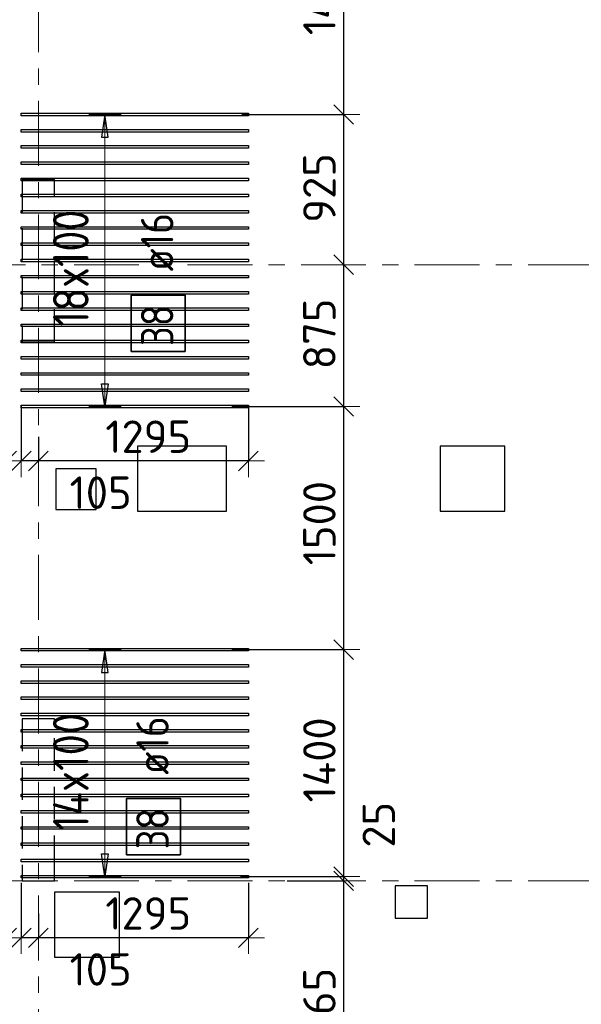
# Model space of a CAD drawing. Header units: metres. Extents: x -38 to 97, y -15 to 21.
# Tile 31 of 82: x 32.73 to 36.2, y 8.24 to 14.31. Entities that reach past the tile are written whole.
import ezdxf

# ---------------------------------------------------------------- set-up
doc = ezdxf.new("R2010")
doc.units = ezdxf.units.M
doc.header["$PDMODE"] = 65
for name, pattern in [('______11', [0.5, 0.4, -0.05, 0, -0.05]), ('______2', [0.27, 0.2, -0.07]), ('______5', [1.1, 0.8, -0.1, 0.1, -0.1])]:
    doc.linetypes.add(name, pattern=pattern)
for name, color, linetype, lineweight in [('XR$2$Осевая линия (1)', 7, '______5', 13), ('XR$3$Перекрытие (1)', 7, 'Continuous', 35), ('XR$3$Размерная линия (1)', 7, 'Continuous', 13)]:
    doc.layers.add(name, color=color, linetype=linetype, lineweight=lineweight)
doc.layers.add('XR$3$Арм.стержн.Доп. Арм верхн.зоны Х', color=7, linetype='Continuous', lineweight=35, true_color=0x8c8cff)
doc.layers.add('XR$5$Стена_ бетон несущ.', color=7, linetype='Continuous', lineweight=70, true_color=0xb4b496)
doc.styles.add('ISOCPEUR', font='txt')
doc.dimstyles.new('DIMSTYLE_3', dxfattribs={"dimtxt": 0.2, "dimasz": 0.2, "dimexe": 0, "dimexo": 0, "dimgap": 0.1, "dimtad": 2, "dimdec": 0, "dimlfac": 1000, "dimrnd": 5, "dimzin": 12, "dimdsep": 46, "dimtxsty": 'ISOCPEUR', "dimblk1": 'ALL_ML_STRICH', "dimblk2": 'ALL_ML_STRICH', "dimsah": 1, "dimcen": 0, "dimclrd": 7, "dimclre": 256, "dimclrt": 7, "dimadec": 0, "dimazin": 0, "dimtfac": 1, "dimtdec": 0, "dimtix": 1, "dimtmove": 2, "dimatfit": 3, "dimfxl": 0, "dimtzin": 0, "dimlwd": 0, "dimlwe": -3, "dimarcsym": 0})
doc.dimstyles.new('DIMSTYLE_6', dxfattribs={"dimtxt": 0.2, "dimasz": 0.2, "dimexe": 0, "dimexo": 0, "dimgap": 0.1, "dimtad": 2, "dimdec": 0, "dimlfac": 1000, "dimrnd": 5, "dimzin": 12, "dimdsep": 46, "dimtxsty": 'ISOCPEUR', "dimblk1": 'ALL_ML_STRICH', "dimblk2": 'ALL_ML_STRICH', "dimsah": 1, "dimcen": 0, "dimclrd": 7, "dimclre": 256, "dimclrt": 7, "dimadec": 0, "dimazin": 0, "dimtfac": 1, "dimtdec": 0, "dimtix": 1, "dimtmove": 2, "dimatfit": 3, "dimfxl": 0, "dimtvp": 1.2, "dimtzin": 0, "dimlwd": 0, "dimlwe": -3, "dimarcsym": 0})
doc.dimstyles.new('DIMSTYLE_7', dxfattribs={"dimtxt": 0.2, "dimasz": 0.2, "dimexe": 0, "dimexo": 0, "dimgap": 0.1, "dimtad": 0, "dimdec": 0, "dimlfac": 1000, "dimrnd": 5, "dimzin": 12, "dimdsep": 46, "dimtxsty": 'ISOCPEUR', "dimblk1": 'ALL_ML_STRICH', "dimblk2": 'ALL_ML_STRICH', "dimsah": 1, "dimcen": 0, "dimclrd": 7, "dimclre": 256, "dimclrt": 7, "dimadec": 0, "dimazin": 0, "dimtfac": 1, "dimtdec": 0, "dimtix": 1, "dimtmove": 2, "dimatfit": 3, "dimfxl": 0, "dimtvp": 1.2, "dimtzin": 0, "dimlwd": 0, "dimlwe": -3, "dimarcsym": 0})

# ---------------------------------------------------------------- blocks, each defined once
blk = doc.blocks.new('ALL_ML_STRICH')
at = {"color": 0, "linetype": 'ByBlock', "lineweight": -2}
for p, q in [((0, -0.5), (0, 0.5)), ((-1, 0), (0.5, 0)), ((-0.3, -0.3), (0.3, 0.3))]:
    blk.add_line(p, q, dxfattribs=at)
blk = doc.blocks.new('*D178')
at = {"layer": 'DEFPOINTS', "color": 7, "linetype": 'Continuous', "lineweight": 13, "transparency": 33554687}
for p in [(32.655, 11.9483), (32.55, 11.7595), (32.55, 11.5895)]:
    blk.add_point(p, dxfattribs=at)
at = {"layer": 'XR$3$Размерная линия (1)', "color": 9, "linetype": 'Continuous', "lineweight": -2, "true_color": 0xc7c7c7, "transparency": 33554687}
for p, q in [((32.655, 11.9283), (32.655, 11.5895)), ((32.55, 11.7395), (32.55, 11.5895))]:
    blk.add_line(p, q, dxfattribs=at)
at = {"layer": 'XR$3$Размерная линия (1)', "color": 7, "linetype": 'Continuous', "lineweight": -2, "transparency": 33554687}
blk.add_line((32.55, 11.5895), (32.655, 11.5895), dxfattribs=at)
at = {"layer": 'XR$3$Размерная линия (1)', "color": 7, "linetype": 'Continuous', "lineweight": 13, "transparency": 33554687, "xscale": 0.2, "yscale": 0.2, "zscale": 0.2, "rotation": 180}
blk.add_blockref('ALL_ML_STRICH', (32.55, 11.5895), dxfattribs=at)
at = {"layer": 'XR$3$Размерная линия (1)', "color": 7, "linetype": 'Continuous', "lineweight": 13, "transparency": 33554687, "xscale": 0.2, "yscale": 0.2, "zscale": 0.2}
blk.add_blockref('ALL_ML_STRICH', (32.655, 11.5895), dxfattribs=at)
at = {"layer": 'XR$3$Размерная линия (1)', "color": 7, "linetype": 'Continuous', "lineweight": 13, "transparency": 33554687, "insert": (32.2262, 11.3943), "char_height": 0.2, "width": 0.6, "attachment_point": 5, "style": 'ISOCPEUR'}
blk.add_mtext('\\A1;{105}', dxfattribs=at)
blk = doc.blocks.new('*D180')
at = {"layer": 'DEFPOINTS', "color": 7, "linetype": 'Continuous', "lineweight": 13, "transparency": 33554687}
for p in [(32.655, 9.0083), (32.55, 8.8195), (32.55, 8.6495)]:
    blk.add_point(p, dxfattribs=at)
at = {"layer": 'XR$3$Размерная линия (1)', "color": 9, "linetype": 'Continuous', "lineweight": -2, "true_color": 0xc7c7c7, "transparency": 33554687}
for p, q in [((32.655, 8.9883), (32.655, 8.6495)), ((32.55, 8.7995), (32.55, 8.6495))]:
    blk.add_line(p, q, dxfattribs=at)
at = {"layer": 'XR$3$Размерная линия (1)', "color": 7, "linetype": 'Continuous', "lineweight": -2, "transparency": 33554687}
blk.add_line((32.55, 8.6495), (32.655, 8.6495), dxfattribs=at)
at = {"layer": 'XR$3$Размерная линия (1)', "color": 7, "linetype": 'Continuous', "lineweight": 13, "transparency": 33554687, "xscale": 0.2, "yscale": 0.2, "zscale": 0.2, "rotation": 180}
blk.add_blockref('ALL_ML_STRICH', (32.55, 8.6495), dxfattribs=at)
at = {"layer": 'XR$3$Размерная линия (1)', "color": 7, "linetype": 'Continuous', "lineweight": 13, "transparency": 33554687, "xscale": 0.2, "yscale": 0.2, "zscale": 0.2}
blk.add_blockref('ALL_ML_STRICH', (32.655, 8.6495), dxfattribs=at)
at = {"layer": 'XR$3$Размерная линия (1)', "color": 7, "linetype": 'Continuous', "lineweight": 13, "transparency": 33554687, "insert": (32.2262, 8.4543), "char_height": 0.2, "width": 0.6, "attachment_point": 5, "style": 'ISOCPEUR'}
blk.add_mtext('\\A1;{105}', dxfattribs=at)
blk = doc.blocks.new('*D255')
at = {"layer": 'DEFPOINTS', "color": 7, "linetype": 'Continuous', "lineweight": 13, "transparency": 33554687}
for p in [(34.145, 11.9483), (32.85, 11.7595), (34.145, 11.5895)]:
    blk.add_point(p, dxfattribs=at)
at = {"layer": 'XR$3$Размерная линия (1)', "color": 9, "linetype": 'Continuous', "lineweight": -2, "true_color": 0xc7c7c7, "transparency": 33554687}
for p, q in [((34.145, 11.9283), (34.145, 11.5895)), ((32.85, 11.7395), (32.85, 11.5895))]:
    blk.add_line(p, q, dxfattribs=at)
at = {"layer": 'XR$3$Размерная линия (1)', "color": 7, "linetype": 'Continuous', "lineweight": -2, "transparency": 33554687}
blk.add_line((34.145, 11.5895), (32.85, 11.5895), dxfattribs=at)
at = {"layer": 'XR$3$Размерная линия (1)', "color": 7, "linetype": 'Continuous', "lineweight": 13, "transparency": 33554687, "xscale": 0.2, "yscale": 0.2, "zscale": 0.2}
for p, rotation in [((32.85, 11.5895), 180), ((34.145, 11.5895), 360)]:
    blk.add_blockref('ALL_ML_STRICH', p, dxfattribs=dict(at, rotation=rotation))
at = {"layer": 'XR$3$Размерная линия (1)', "color": 7, "linetype": 'Continuous', "lineweight": 13, "transparency": 33554687, "insert": (33.5275, 11.7395), "char_height": 0.2, "width": 0.8, "attachment_point": 5, "style": 'ISOCPEUR'}
blk.add_mtext('\\A1;{1295}', dxfattribs=at)
blk = doc.blocks.new('*D256')
at = {"layer": 'DEFPOINTS', "color": 7, "linetype": 'Continuous', "lineweight": 13, "transparency": 33554687}
for p in [(32.745, 11.9483), (32.85, 11.7595), (32.85, 11.5895)]:
    blk.add_point(p, dxfattribs=at)
at = {"layer": 'XR$3$Размерная линия (1)', "color": 9, "linetype": 'Continuous', "lineweight": -2, "true_color": 0xc7c7c7, "transparency": 33554687}
for p, q in [((32.745, 11.9283), (32.745, 11.5895)), ((32.85, 11.7395), (32.85, 11.5895))]:
    blk.add_line(p, q, dxfattribs=at)
at = {"layer": 'XR$3$Размерная линия (1)', "color": 7, "linetype": 'Continuous', "lineweight": -2, "transparency": 33554687}
blk.add_line((32.85, 11.5895), (32.745, 11.5895), dxfattribs=at)
at = {"layer": 'XR$3$Размерная линия (1)', "color": 7, "linetype": 'Continuous', "lineweight": 13, "transparency": 33554687, "xscale": 0.2, "yscale": 0.2, "zscale": 0.2}
for p, rotation in [((32.745, 11.5895), 180), ((32.85, 11.5895), 360)]:
    blk.add_blockref('ALL_ML_STRICH', p, dxfattribs=dict(at, rotation=rotation))
at = {"layer": 'XR$3$Размерная линия (1)', "color": 7, "linetype": 'Continuous', "lineweight": 13, "transparency": 33554687, "insert": (33.2338, 11.3943), "char_height": 0.2, "width": 0.6, "attachment_point": 5, "style": 'ISOCPEUR'}
blk.add_mtext('\\A1;{105}', dxfattribs=at)
blk = doc.blocks.new('*D257')
at = {"layer": 'DEFPOINTS', "color": 7, "linetype": 'Continuous', "lineweight": 13, "transparency": 33554687}
for p in [(34.145, 9.0083), (32.85, 8.8195), (34.145, 8.6495)]:
    blk.add_point(p, dxfattribs=at)
at = {"layer": 'XR$3$Размерная линия (1)', "color": 9, "linetype": 'Continuous', "lineweight": -2, "true_color": 0xc7c7c7, "transparency": 33554687}
for p, q in [((34.145, 8.9883), (34.145, 8.6495)), ((32.85, 8.7995), (32.85, 8.6495))]:
    blk.add_line(p, q, dxfattribs=at)
at = {"layer": 'XR$3$Размерная линия (1)', "color": 7, "linetype": 'Continuous', "lineweight": -2, "transparency": 33554687}
blk.add_line((34.145, 8.6495), (32.85, 8.6495), dxfattribs=at)
at = {"layer": 'XR$3$Размерная линия (1)', "color": 7, "linetype": 'Continuous', "lineweight": 13, "transparency": 33554687, "xscale": 0.2, "yscale": 0.2, "zscale": 0.2}
for p, rotation in [((32.85, 8.6495), 180), ((34.145, 8.6495), 360)]:
    blk.add_blockref('ALL_ML_STRICH', p, dxfattribs=dict(at, rotation=rotation))
at = {"layer": 'XR$3$Размерная линия (1)', "color": 7, "linetype": 'Continuous', "lineweight": 13, "transparency": 33554687, "insert": (33.5275, 8.7995), "char_height": 0.2, "width": 0.8, "attachment_point": 5, "style": 'ISOCPEUR'}
blk.add_mtext('\\A1;{1295}', dxfattribs=at)
blk = doc.blocks.new('*D258')
at = {"layer": 'DEFPOINTS', "color": 7, "linetype": 'Continuous', "lineweight": 13, "transparency": 33554687}
for p in [(32.745, 9.0083), (32.85, 8.8195), (32.85, 8.6495)]:
    blk.add_point(p, dxfattribs=at)
at = {"layer": 'XR$3$Размерная линия (1)', "color": 9, "linetype": 'Continuous', "lineweight": -2, "true_color": 0xc7c7c7, "transparency": 33554687}
for p, q in [((32.745, 8.9883), (32.745, 8.6495)), ((32.85, 8.7995), (32.85, 8.6495))]:
    blk.add_line(p, q, dxfattribs=at)
at = {"layer": 'XR$3$Размерная линия (1)', "color": 7, "linetype": 'Continuous', "lineweight": -2, "transparency": 33554687}
blk.add_line((32.85, 8.6495), (32.745, 8.6495), dxfattribs=at)
at = {"layer": 'XR$3$Размерная линия (1)', "color": 7, "linetype": 'Continuous', "lineweight": 13, "transparency": 33554687, "xscale": 0.2, "yscale": 0.2, "zscale": 0.2}
for p, rotation in [((32.745, 8.6495), 180), ((32.85, 8.6495), 360)]:
    blk.add_blockref('ALL_ML_STRICH', p, dxfattribs=dict(at, rotation=rotation))
at = {"layer": 'XR$3$Размерная линия (1)', "color": 7, "linetype": 'Continuous', "lineweight": 13, "transparency": 33554687, "insert": (33.2338, 8.4543), "char_height": 0.2, "width": 0.6, "attachment_point": 5, "style": 'ISOCPEUR'}
blk.add_mtext('\\A1;{105}', dxfattribs=at)
blk = doc.blocks.new('*D430')
at = {"layer": 'DEFPOINTS', "color": 7, "linetype": 'Continuous', "lineweight": 13, "transparency": 33554687}
for p in [(34.3651, 9), (34.0232, 7.3325), (34.7327, 7.3325)]:
    blk.add_point(p, dxfattribs=at)
at = {"layer": 'XR$3$Размерная линия (1)', "color": 9, "linetype": 'Continuous', "lineweight": -2, "true_color": 0xc7c7c7, "transparency": 33554687}
for p, q in [((34.3851, 9), (34.7327, 9)), ((34.0432, 7.3325), (34.7327, 7.3325))]:
    blk.add_line(p, q, dxfattribs=at)
at = {"layer": 'XR$3$Размерная линия (1)', "color": 7, "linetype": 'Continuous', "lineweight": -2, "transparency": 33554687}
blk.add_line((34.7327, 7.3325), (34.7327, 9), dxfattribs=at)
at = {"layer": 'XR$3$Размерная линия (1)', "color": 7, "linetype": 'Continuous', "lineweight": 13, "transparency": 33554687, "xscale": 0.2, "yscale": 0.2, "zscale": 0.2}
for p, rotation in [((34.7327, 9), 90), ((34.7327, 7.3325), 270)]:
    blk.add_blockref('ALL_ML_STRICH', p, dxfattribs=dict(at, rotation=rotation))
at = {"layer": 'XR$3$Размерная линия (1)', "color": 7, "linetype": 'Continuous', "lineweight": 13, "transparency": 33554687, "insert": (34.5827, 8.1963), "char_height": 0.2, "width": 0.8, "attachment_point": 5, "rotation": 90, "style": 'ISOCPEUR'}
blk.add_mtext('\\A1;{1665}', dxfattribs=at)
blk = doc.blocks.new('*D431')
at = {"layer": 'DEFPOINTS', "color": 7, "linetype": 'Continuous', "lineweight": 13, "transparency": 33554687}
for p in [(34.0758, 9.0262), (34.3651, 9), (34.7327, 9)]:
    blk.add_point(p, dxfattribs=at)
at = {"layer": 'XR$3$Размерная линия (1)', "color": 9, "linetype": 'Continuous', "lineweight": -2, "true_color": 0xc7c7c7, "transparency": 33554687}
for p, q in [((34.0958, 9.0262), (34.7327, 9.0262)), ((34.3851, 9), (34.7327, 9))]:
    blk.add_line(p, q, dxfattribs=at)
at = {"layer": 'XR$3$Размерная линия (1)', "color": 7, "linetype": 'Continuous', "lineweight": -2, "transparency": 33554687}
blk.add_line((34.7327, 9), (34.7327, 9.0262), dxfattribs=at)
at = {"layer": 'XR$3$Размерная линия (1)', "color": 7, "linetype": 'Continuous', "lineweight": 13, "transparency": 33554687, "xscale": 0.2, "yscale": 0.2, "zscale": 0.2}
for p, rotation in [((34.7327, 9), 270), ((34.7327, 9.0262), 90)]:
    blk.add_blockref('ALL_ML_STRICH', p, dxfattribs=dict(at, rotation=rotation))
at = {"layer": 'XR$3$Размерная линия (1)', "color": 7, "linetype": 'Continuous', "lineweight": 13, "transparency": 33554687, "insert": (34.9486, 9.3462), "char_height": 0.2, "width": 0.4, "attachment_point": 5, "rotation": 90, "style": 'ISOCPEUR'}
blk.add_mtext('\\A1;{25}', dxfattribs=at)
blk = doc.blocks.new('*D432')
at = {"layer": 'DEFPOINTS', "color": 7, "linetype": 'Continuous', "lineweight": 13, "transparency": 33554687}
for p in [(34.0232, 10.4262), (34.0758, 9.0262), (34.7327, 9.0262)]:
    blk.add_point(p, dxfattribs=at)
at = {"layer": 'XR$3$Размерная линия (1)', "color": 9, "linetype": 'Continuous', "lineweight": -2, "true_color": 0xc7c7c7, "transparency": 33554687}
for p, q in [((34.0432, 10.4262), (34.7327, 10.4262)), ((34.0958, 9.0262), (34.7327, 9.0262))]:
    blk.add_line(p, q, dxfattribs=at)
at = {"layer": 'XR$3$Размерная линия (1)', "color": 7, "linetype": 'Continuous', "lineweight": -2, "transparency": 33554687}
blk.add_line((34.7327, 9.0262), (34.7327, 10.4262), dxfattribs=at)
at = {"layer": 'XR$3$Размерная линия (1)', "color": 7, "linetype": 'Continuous', "lineweight": 13, "transparency": 33554687, "xscale": 0.2, "yscale": 0.2, "zscale": 0.2}
for p, rotation in [((34.7327, 10.4262), 90), ((34.7327, 9.0262), 270)]:
    blk.add_blockref('ALL_ML_STRICH', p, dxfattribs=dict(at, rotation=rotation))
at = {"layer": 'XR$3$Размерная линия (1)', "color": 7, "linetype": 'Continuous', "lineweight": 13, "transparency": 33554687, "insert": (34.5827, 9.7462), "char_height": 0.2, "width": 0.8, "attachment_point": 5, "rotation": 90, "style": 'ISOCPEUR'}
blk.add_mtext('\\A1;{1400}', dxfattribs=at)
blk = doc.blocks.new('*D433')
at = {"layer": 'DEFPOINTS', "color": 7, "linetype": 'Continuous', "lineweight": 13, "transparency": 33554687}
for p in [(34.0232, 11.9262), (34.0232, 10.4262), (34.7327, 10.4262)]:
    blk.add_point(p, dxfattribs=at)
at = {"layer": 'XR$3$Размерная линия (1)', "color": 9, "linetype": 'Continuous', "lineweight": -2, "true_color": 0xc7c7c7, "transparency": 33554687}
for p, q in [((34.0432, 11.9262), (34.7327, 11.9262)), ((34.0432, 10.4262), (34.7327, 10.4262))]:
    blk.add_line(p, q, dxfattribs=at)
at = {"layer": 'XR$3$Размерная линия (1)', "color": 7, "linetype": 'Continuous', "lineweight": -2, "transparency": 33554687}
blk.add_line((34.7327, 10.4262), (34.7327, 11.9262), dxfattribs=at)
at = {"layer": 'XR$3$Размерная линия (1)', "color": 7, "linetype": 'Continuous', "lineweight": 13, "transparency": 33554687, "xscale": 0.2, "yscale": 0.2, "zscale": 0.2}
for p, rotation in [((34.7327, 11.9262), 90), ((34.7327, 10.4262), 270)]:
    blk.add_blockref('ALL_ML_STRICH', p, dxfattribs=dict(at, rotation=rotation))
at = {"layer": 'XR$3$Размерная линия (1)', "color": 7, "linetype": 'Continuous', "lineweight": 13, "transparency": 33554687, "insert": (34.5827, 11.2062), "char_height": 0.2, "width": 0.8, "attachment_point": 5, "rotation": 90, "style": 'ISOCPEUR'}
blk.add_mtext('\\A1;{1500}', dxfattribs=at)
blk = doc.blocks.new('*D434')
at = {"layer": 'DEFPOINTS', "color": 7, "linetype": 'Continuous', "lineweight": 13, "transparency": 33554687}
for p in [(34.5317, 12.8), (34.0232, 11.9262), (34.7327, 11.9262)]:
    blk.add_point(p, dxfattribs=at)
at = {"layer": 'XR$3$Размерная линия (1)', "color": 9, "linetype": 'Continuous', "lineweight": -2, "true_color": 0xc7c7c7, "transparency": 33554687}
for p, q in [((34.7327, 12.8), (34.7327, 12.8)), ((34.0432, 11.9262), (34.7327, 11.9262))]:
    blk.add_line(p, q, dxfattribs=at)
at = {"layer": 'XR$3$Размерная линия (1)', "color": 7, "linetype": 'Continuous', "lineweight": -2, "transparency": 33554687}
blk.add_line((34.7327, 11.9262), (34.7327, 12.8), dxfattribs=at)
at = {"layer": 'XR$3$Размерная линия (1)', "color": 7, "linetype": 'Continuous', "lineweight": 13, "transparency": 33554687, "xscale": 0.2, "yscale": 0.2, "zscale": 0.2}
for p, rotation in [((34.7327, 12.8), 90), ((34.7327, 11.9262), 270)]:
    blk.add_blockref('ALL_ML_STRICH', p, dxfattribs=dict(at, rotation=rotation))
at = {"layer": 'XR$3$Размерная линия (1)', "color": 7, "linetype": 'Continuous', "lineweight": 13, "transparency": 33554687, "insert": (34.5827, 12.3731), "char_height": 0.2, "width": 0.6, "attachment_point": 5, "rotation": 90, "style": 'ISOCPEUR'}
blk.add_mtext('\\A1;{875}', dxfattribs=at)
blk = doc.blocks.new('*D435')
at = {"layer": 'DEFPOINTS', "color": 7, "linetype": 'Continuous', "lineweight": 13, "transparency": 33554687}
for p in [(34.0846, 13.7262), (34.5317, 12.8), (34.7327, 12.8)]:
    blk.add_point(p, dxfattribs=at)
at = {"layer": 'XR$3$Размерная линия (1)', "color": 9, "linetype": 'Continuous', "lineweight": -2, "true_color": 0xc7c7c7, "transparency": 33554687}
for p, q in [((34.1046, 13.7262), (34.7327, 13.7262)), ((34.7327, 12.8), (34.7327, 12.8))]:
    blk.add_line(p, q, dxfattribs=at)
at = {"layer": 'XR$3$Размерная линия (1)', "color": 7, "linetype": 'Continuous', "lineweight": -2, "transparency": 33554687}
blk.add_line((34.7327, 12.8), (34.7327, 13.7262), dxfattribs=at)
at = {"layer": 'XR$3$Размерная линия (1)', "color": 7, "linetype": 'Continuous', "lineweight": 13, "transparency": 33554687, "xscale": 0.2, "yscale": 0.2, "zscale": 0.2}
for p, rotation in [((34.7327, 13.7262), 90), ((34.7327, 12.8), 270)]:
    blk.add_blockref('ALL_ML_STRICH', p, dxfattribs=dict(at, rotation=rotation))
at = {"layer": 'XR$3$Размерная линия (1)', "color": 7, "linetype": 'Continuous', "lineweight": 13, "transparency": 33554687, "insert": (34.5827, 13.2731), "char_height": 0.2, "width": 0.6, "attachment_point": 5, "rotation": 90, "style": 'ISOCPEUR'}
blk.add_mtext('\\A1;{925}', dxfattribs=at)
blk = doc.blocks.new('*D436')
at = {"layer": 'DEFPOINTS', "color": 7, "linetype": 'Continuous', "lineweight": 13, "transparency": 33554687}
for p in [(33.8654, 15.2002), (34.0846, 13.7262), (34.7327, 13.7262)]:
    blk.add_point(p, dxfattribs=at)
at = {"layer": 'XR$3$Размерная линия (1)', "color": 9, "linetype": 'Continuous', "lineweight": -2, "true_color": 0xc7c7c7, "transparency": 33554687}
for p, q in [((33.8854, 15.2002), (34.7327, 15.2002)), ((34.1046, 13.7262), (34.7327, 13.7262))]:
    blk.add_line(p, q, dxfattribs=at)
at = {"layer": 'XR$3$Размерная линия (1)', "color": 7, "linetype": 'Continuous', "lineweight": -2, "transparency": 33554687}
blk.add_line((34.7327, 13.7262), (34.7327, 15.2002), dxfattribs=at)
at = {"layer": 'XR$3$Размерная линия (1)', "color": 7, "linetype": 'Continuous', "lineweight": 13, "transparency": 33554687, "xscale": 0.2, "yscale": 0.2, "zscale": 0.2}
for p, rotation in [((34.7327, 15.2002), 90), ((34.7327, 13.7262), 270)]:
    blk.add_blockref('ALL_ML_STRICH', p, dxfattribs=dict(at, rotation=rotation))
at = {"layer": 'XR$3$Размерная линия (1)', "color": 7, "linetype": 'Continuous', "lineweight": 13, "transparency": 33554687, "insert": (34.5827, 14.4832), "char_height": 0.2, "width": 0.8, "attachment_point": 5, "rotation": 90, "style": 'ISOCPEUR'}
blk.add_mtext('\\A1;{1475}', dxfattribs=at)

msp = doc.modelspace()

# ---------------------------------------------------------------- linework, layer by layer
at = {"layer": 'XR$2$Осевая линия (1)', "color": 253, "linetype": '______11', "lineweight": 13, "true_color": 0xa0a0a0, "transparency": 33554687}
for p, q in [((32.85, -3.39), (32.85, 19.78)), ((-2.63, 12.8), (62.6, 12.8)), ((-2.63, 9), (62.6, 9))]:
    msp.add_line(p, q, dxfattribs=at)
at = {"layer": 'XR$3$Арм.стержн.Доп. Арм верхн.зоны Х', "color": 253, "linetype": 'Continuous', "lineweight": -3, "true_color": 0xa0a0a0, "transparency": 33554687}
for p, q in [((33.2603, 13.7262), (33.1603, 13.7262)), ((33.2603, 13.7262), (33.3603, 13.7262)), ((33.2603, 11.9262), (33.1603, 11.9262)), ((33.2603, 11.9262), (33.3603, 11.9262)), ((33.2603, 10.4262), (33.1603, 10.4262)), ((33.2603, 10.4262), (33.3603, 10.4262)), ((33.2603, 9.0262), (33.1603, 9.0262)), ((33.2603, 9.0262), (33.3603, 9.0262))]:
    msp.add_line(p, q, dxfattribs=at)
at = {"layer": 'XR$3$Арм.стержн.Доп. Арм верхн.зоны Х', "color": 7, "linetype": 'Continuous', "lineweight": 25, "transparency": 33554687}
for p, q in [((33.2603, 13.7262), (33.2403, 13.5862)), ((33.2803, 13.5862), (33.2603, 13.7262)), ((33.2403, 13.5862), (33.2803, 13.5862)), ((33.2603, 11.9262), (33.2403, 12.0662)), ((33.2403, 12.0662), (33.2803, 12.0662)), ((33.2803, 12.0662), (33.2603, 11.9262)), ((33.2603, 10.4262), (33.2403, 10.2862)), ((33.2803, 10.2862), (33.2603, 10.4262)), ((33.2403, 10.2862), (33.2803, 10.2862)), ((33.2603, 9.0262), (33.2403, 9.1662)), ((33.2403, 9.1662), (33.2803, 9.1662)), ((33.2803, 9.1662), (33.2603, 9.0262))]:
    msp.add_line(p, q, dxfattribs=at)
at = {"layer": 'XR$3$Арм.стержн.Доп. Арм верхн.зоны Х', "color": 7, "linetype": 'Continuous', "lineweight": 13, "transparency": 33554687}
for p, q in [((33.2603, 13.7262), (33.2603, 13.7262)), ((33.2603, 11.9262), (33.2603, 13.7262)), ((33.2603, 11.9262), (33.2603, 11.9262)), ((33.2603, 10.4262), (33.2603, 10.4262)), ((33.2603, 9.0262), (33.2603, 10.4262)), ((33.2603, 9.0262), (33.2603, 9.0262))]:
    msp.add_line(p, q, dxfattribs=at)
at = {"layer": 'XR$3$Арм.стержн.Доп. Арм верхн.зоны Х', "color": 7, "linetype": 'Continuous', "lineweight": 25, "transparency": 33554687}
for points in [[(32.745, 13.7342), (34.145, 13.7342), (34.145, 13.7182), (32.745, 13.7182), (32.745, 13.7342)], [(32.745, 13.6342), (34.145, 13.6342), (34.145, 13.6182), (32.745, 13.6182), (32.745, 13.6342)], [(32.745, 13.5342), (34.145, 13.5342), (34.145, 13.5182), (32.745, 13.5182), (32.745, 13.5342)], [(32.745, 13.4342), (34.145, 13.4342), (34.145, 13.4182), (32.745, 13.4182), (32.745, 13.4342)], [(32.745, 13.3342), (34.145, 13.3342), (34.145, 13.3182), (32.745, 13.3182), (32.745, 13.3342)], [(32.745, 13.2342), (34.145, 13.2342), (34.145, 13.2182), (32.745, 13.2182), (32.745, 13.2342)], [(32.745, 13.1342), (34.145, 13.1342), (34.145, 13.1182), (32.745, 13.1182), (32.745, 13.1342)], [(32.745, 13.0342), (34.145, 13.0342), (34.145, 13.0182), (32.745, 13.0182), (32.745, 13.0342)], [(32.745, 12.9342), (34.145, 12.9342), (34.145, 12.9182), (32.745, 12.9182), (32.745, 12.9342)], [(32.745, 12.8342), (34.145, 12.8342), (34.145, 12.8182), (32.745, 12.8182), (32.745, 12.8342)], [(32.745, 12.7342), (34.145, 12.7342), (34.145, 12.7182), (32.745, 12.7182), (32.745, 12.7342)], [(32.745, 12.6342), (34.145, 12.6342), (34.145, 12.6182), (32.745, 12.6182), (32.745, 12.6342)], [(32.745, 12.5342), (34.145, 12.5342), (34.145, 12.5182), (32.745, 12.5182), (32.745, 12.5342)], [(32.745, 12.4342), (34.145, 12.4342), (34.145, 12.4182), (32.745, 12.4182), (32.745, 12.4342)], [(32.745, 12.3342), (34.145, 12.3342), (34.145, 12.3182), (32.745, 12.3182), (32.745, 12.3342)], [(32.745, 12.2342), (34.145, 12.2342), (34.145, 12.2182), (32.745, 12.2182), (32.745, 12.2342)], [(32.745, 12.1342), (34.145, 12.1342), (34.145, 12.1182), (32.745, 12.1182), (32.745, 12.1342)], [(32.745, 12.0342), (34.145, 12.0342), (34.145, 12.0182), (32.745, 12.0182), (32.745, 12.0342)], [(32.745, 11.9342), (34.145, 11.9342), (34.145, 11.9182), (32.745, 11.9182), (32.745, 11.9342)], [(32.745, 10.4342), (34.145, 10.4342), (34.145, 10.4182), (32.745, 10.4182), (32.745, 10.4342)], [(32.745, 10.3342), (34.145, 10.3342), (34.145, 10.3182), (32.745, 10.3182), (32.745, 10.3342)], [(32.745, 10.2342), (34.145, 10.2342), (34.145, 10.2182), (32.745, 10.2182), (32.745, 10.2342)], [(32.745, 10.1342), (34.145, 10.1342), (34.145, 10.1182), (32.745, 10.1182), (32.745, 10.1342)], [(32.745, 10.0342), (34.145, 10.0342), (34.145, 10.0182), (32.745, 10.0182), (32.745, 10.0342)], [(32.745, 9.9342), (34.145, 9.9342), (34.145, 9.9182), (32.745, 9.9182), (32.745, 9.9342)], [(32.745, 9.8342), (34.145, 9.8342), (34.145, 9.8182), (32.745, 9.8182), (32.745, 9.8342)], [(32.745, 9.7342), (34.145, 9.7342), (34.145, 9.7182), (32.745, 9.7182), (32.745, 9.7342)], [(32.745, 9.6342), (34.145, 9.6342), (34.145, 9.6182), (32.745, 9.6182), (32.745, 9.6342)], [(32.745, 9.5342), (34.145, 9.5342), (34.145, 9.5182), (32.745, 9.5182), (32.745, 9.5342)], [(32.745, 9.4342), (34.145, 9.4342), (34.145, 9.4182), (32.745, 9.4182), (32.745, 9.4342)], [(32.745, 9.3342), (34.145, 9.3342), (34.145, 9.3182), (32.745, 9.3182), (32.745, 9.3342)], [(32.745, 9.2342), (34.145, 9.2342), (34.145, 9.2182), (32.745, 9.2182), (32.745, 9.2342)], [(32.745, 9.1342), (34.145, 9.1342), (34.145, 9.1182), (32.745, 9.1182), (32.745, 9.1342)], [(32.745, 9.0342), (34.145, 9.0342), (34.145, 9.0182), (32.745, 9.0182), (32.745, 9.0342)]]:
    msp.add_lwpolyline(points, dxfattribs=at)
at = {"layer": 'XR$3$Арм.стержн.Доп. Арм верхн.зоны Х', "color": 7, "linetype": 'Continuous', "lineweight": 35, "transparency": 33554687}
for points in [[(33.7559, 12.2652), (33.7559, 12.6119), (33.4226, 12.6119), (33.4226, 12.2652), (33.7559, 12.2652)], [(33.727, 9.1614), (33.727, 9.5081), (33.3937, 9.5081), (33.3937, 9.1614), (33.727, 9.1614)]]:
    msp.add_lwpolyline(points, dxfattribs=at)
at = {"layer": 'XR$3$Перекрытие (1)', "color": 7, "linetype": 'Continuous', "lineweight": 25, "transparency": 33554687}
for p, q in [((33.4609, 11.6802), (33.4609, 11.2802)), ((34.0109, 11.6802), (33.4609, 11.6802)), ((34.0109, 11.2802), (34.0109, 11.6802)), ((35.3269, 11.6802), (35.3269, 11.2802)), ((35.7269, 11.6802), (35.3269, 11.6802)), ((35.7269, 11.2802), (35.7269, 11.6802)), ((32.957, 11.5402), (32.957, 11.2902)), ((33.207, 11.5402), (32.957, 11.5402)), ((33.207, 11.2902), (33.207, 11.5402)), ((32.957, 11.2902), (33.207, 11.2902)), ((33.4609, 11.2802), (34.0109, 11.2802)), ((35.3269, 11.2802), (35.7269, 11.2802)), ((32.95, 8.9302), (32.95, 8.5302)), ((33.35, 8.9302), (32.95, 8.9302)), ((33.35, 8.5302), (33.35, 8.9302)), ((35.05, 8.9702), (35.05, 8.7702)), ((35.25, 8.9702), (35.05, 8.9702)), ((35.25, 8.7702), (35.25, 8.9702)), ((35.05, 8.7702), (35.25, 8.7702)), ((32.95, 8.5302), (33.35, 8.5302))]:
    msp.add_line(p, q, dxfattribs=at)
at = {"layer": 'XR$5$Стена_ бетон несущ.', "color": 253, "linetype": '______2', "lineweight": -3, "true_color": 0xa0a0a0, "transparency": 33554687}
for p, q in [((32.95, 13.325), (32.75, 13.325)), ((32.75, 13.325), (32.75, 12.325)), ((32.95, 12.325), (32.95, 13.325)), ((32.75, 12.325), (32.95, 12.325)), ((32.95, 10), (32.75, 10)), ((32.75, 10), (32.75, 9)), ((32.95, 9.0795), (32.95, 10)), ((32.95, 9), (32.95, 9.0795)), ((32.75, 9), (32.95, 9))]:
    msp.add_line(p, q, dxfattribs=at)

# ---------------------------------------------------------------- texts
at = {"layer": 'XR$3$Арм.стержн.Доп. Арм верхн.зоны Х', "color": 7, "linetype": 'Continuous', "lineweight": 13, "transparency": 33554687, "char_height": 0.22, "attachment_point": 7, "rotation": 90, "style": 'ISOCPEUR'}
for s, insert, width in [('\\W0.86;18x100', (33.1603, 12.4192), 0.930455), ('\\W0.87;14x100', (33.1603, 9.3082), 0.952835)]:
    msp.add_mtext(s, dxfattribs=dict(at, insert=insert, width=width))
at = {"layer": 'XR$3$Арм.стержн.Доп. Арм верхн.зоны Х', "color": 7, "linetype": 'Continuous', "lineweight": 25, "transparency": 33554687, "char_height": 0.2, "attachment_point": 7, "rotation": 90, "style": 'ISOCPEUR'}
for s, insert, width in [('\\W0.89; ø16 ', (33.6826, 12.6452), 0.749105), ('\\W0.87;38', (33.6826, 12.2985), 0.367208), ('\\W0.89; ø16 ', (33.6537, 9.5414), 0.749105), ('\\W0.87;38', (33.6537, 9.1947), 0.367208)]:
    msp.add_mtext(s, dxfattribs=dict(at, insert=insert, width=width))

# ---------------------------------------------------------------- dimensions: what is measured, and where the dimension line sits
at = {"layer": 'XR$3$Размерная линия (1)', "color": 7, "linetype": 'Continuous', "lineweight": 13, "transparency": 33554687}
for base, p1, p2, angle, dimstyle, picture, middle in [((34.7327, 15.2002), (34.1046, 13.7262), (33.8854, 15.2002), 90, 'DIMSTYLE_3', '*D436', (34.5827, 14.4832)), ((34.7327, 13.7262), (34.7327, 12.8), (34.1046, 13.7262), 90, 'DIMSTYLE_3', '*D435', (34.5827, 13.2731)), ((34.7327, 12.8), (34.0432, 11.9262), (34.7327, 12.8), 90, 'DIMSTYLE_3', '*D434', (34.5827, 12.3731)), ((34.7327, 11.9262), (34.0432, 10.4262), (34.0432, 11.9262), 90, 'DIMSTYLE_3', '*D433', (34.5827, 11.2062)), ((32.745, 11.5895), (32.85, 11.7395), (32.745, 11.9283), 180, 'DIMSTYLE_6', '*D256', (33.2338, 11.3943)), ((32.85, 11.5895), (34.145, 11.9283), (32.85, 11.7395), 180, 'DIMSTYLE_3', '*D255', (33.5275, 11.7395)), ((34.7327, 10.4262), (34.0958, 9.0262), (34.0432, 10.4262), 90, 'DIMSTYLE_3', '*D432', (34.5827, 9.7462)), ((34.7327, 9.0262), (34.3851, 9), (34.0958, 9.0262), 90, 'DIMSTYLE_7', '*D431', (34.9486, 9.3462)), ((34.73268, 9), (34.04324, 7.33252), (34.38515, 9), 90, 'DIMSTYLE_3', '*D430', (34.58268, 8.19626)), ((32.745, 8.6495), (32.85, 8.7995), (32.745, 8.9883), 180, 'DIMSTYLE_6', '*D258', (33.2338, 8.4543)), ((32.85, 8.6495), (34.145, 8.9883), (32.85, 8.7995), 180, 'DIMSTYLE_3', '*D257', (33.5275, 8.7995))]:
    dim = msp.add_linear_dim(base=base, p1=p1, p2=p2, angle=angle, dimstyle=dimstyle, override={"dimpost": '<>', "dimclrd": 7, "dimclre": 9, "dimclrt": 7, "dimlwd": 0, "dimlwe": 65533}, dxfattribs=at)
    dim.commit()
    dim.dimension.update_dxf_attribs({"geometry": picture, "text_midpoint": middle, "dimtype": 160})
for base, p1, p2, picture, middle in [((32.655, 11.5895), (32.55, 11.7395), (32.655, 11.9283), '*D178', (32.2262, 11.3943)), ((32.655, 8.6495), (32.55, 8.7995), (32.655, 8.9883), '*D180', (32.2262, 8.4543))]:
    dim = msp.add_linear_dim(base=base, p1=p1, p2=p2, dimstyle='DIMSTYLE_7', override={"dimpost": '<>', "dimclrd": 7, "dimclre": 9, "dimclrt": 7, "dimlwd": 0, "dimlwe": 65533}, dxfattribs=at)
    dim.commit()
    dim.dimension.update_dxf_attribs({"geometry": picture, "text_midpoint": middle, "dimtype": 160})

doc.saveas('drawing.dxf')
